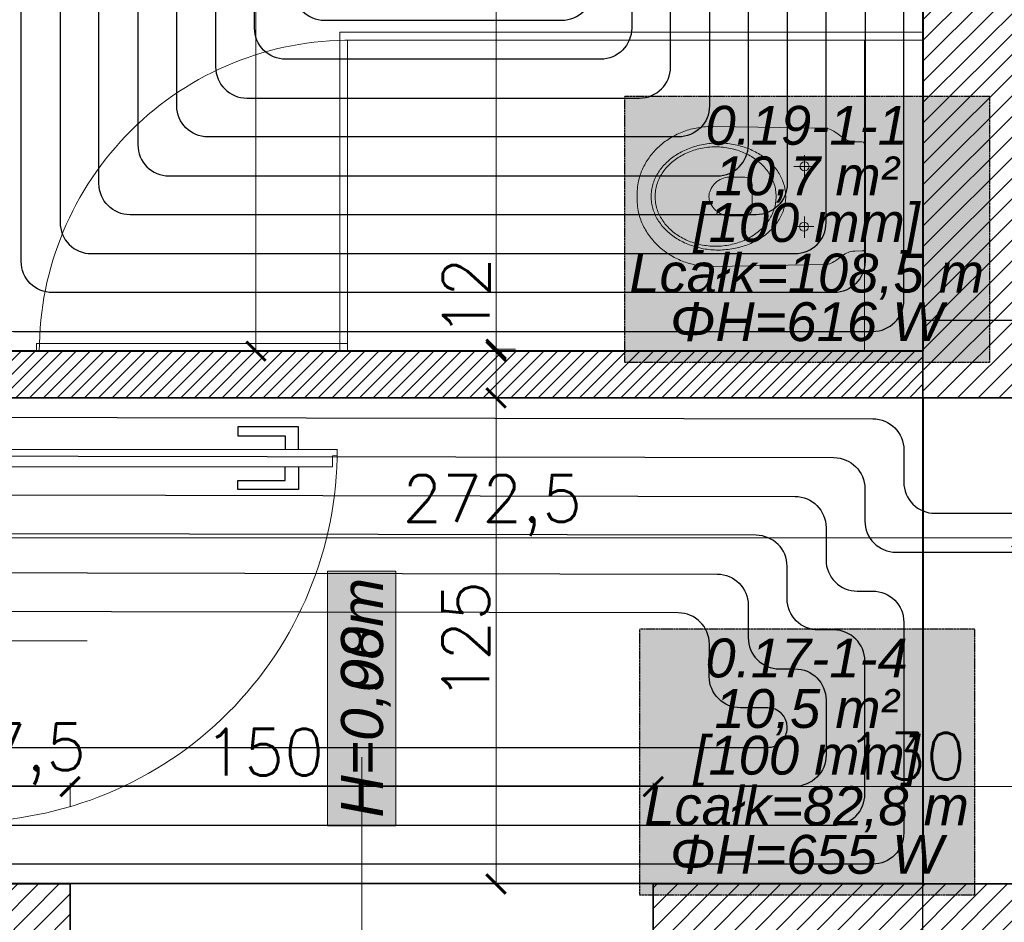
# Model space of a CAD drawing. Header units: millimetres. Extents: x -740 to 33545, y -26688 to 22494.
# Tile 137 of 256: x 10022 to 10275, y 9773 to 10005. Entities that reach past the tile are written whole.
import ezdxf
from ezdxf.enums import TextEntityAlignment as Align
from ezdxf.lldxf.tags import DXFTag

# ---------------------------------------------------------------- set-up
doc = ezdxf.new("R2010")
doc.units = ezdxf.units.MM
doc.header["$MEASUREMENT"] = 0
doc.linetypes.add('HIDDENX2', pattern=[0.1905, 0.127, -0.0635])
doc.layers.get('Defpoints').update_dxf_attribs({"color": 252})
for name, color, linetype, lineweight in [('A_istniejące ściany', 252, 'Continuous', 35), ('A_opisy', 252, 'Continuous', 15), ('A_wyposażenie', 252, 'Continuous', 9), ('A_ściany projektowane', 252, 'Continuous', 35), ('l.przerywana', 252, 'ICAD_ISO03W100', 5), ('l.widokowa', 252, 'Continuous', 15), ('l.wypełnien', 252, 'Continuous', 5), ('Nowe_820-G Rysunki Obrazki_Nr_pióra__1', 252, 'Continuous', 13), ('wymiarowanie', 252, 'Continuous', 9)]:
    doc.layers.add(name, color=color, linetype=linetype, lineweight=lineweight)
for name, color, linetype, lineweight, true_color in [('IS_Heating_cooling floor', 7, 'HIDDENX2', 25, 0x008000), ('IS_Przyłącze (powrotne)', 5, 'Continuous', 25, 0x0000ff), ('IS_Przyłącze (zasilające)', 1, 'Continuous', 25, 0xff0000), ('IS_Strefa podłóg', 7, 'Continuous', 25, 0x008000), ('IS_Wężownica OChP', 7, 'Continuous', 25, 0x800080)]:
    doc.layers.add(name, color=color, linetype=linetype, lineweight=lineweight, true_color=true_color)
doc.layers.add('stolarka', color=252, linetype='Continuous')
doc.styles.add('Arial__I__', font='ariali.ttf')
doc.styles.add('ARIALL', font='GOTHIC.TTF', dxfattribs={"height": 40})
doc.styles.add('styl2', font='simplex.shx')
tags = doc.linetypes.add('ICAD_ISO03W100', pattern=[30, 12, -18]).pattern_tags.tags
tags[6:7] = [DXFTag(74, 4), DXFTag(75, 0), DXFTag(340, '0'), DXFTag(46, 1.0), DXFTag(50, 0.0), DXFTag(44, 0.0), DXFTag(45, 0.0)]
tags[4:5] = [DXFTag(74, 4), DXFTag(75, 0), DXFTag(340, '0'), DXFTag(46, 1.0), DXFTag(50, 0.0), DXFTag(44, 0.0), DXFTag(45, 0.0)]
doc.dimstyles.new('Skala 1-50', dxfattribs={"dimtxt": 12, "dimasz": 5, "dimexe": 1, "dimexo": 1, "dimgap": 1.5, "dimtad": 1, "dimdec": 1, "dimrnd": 0.5, "dimtxsty": 'styl2', "dimblk": 'ARCHTICK', "dimcen": 5, "dimadec": 0, "dimazin": 0, "dimtfac": 1, "dimtdec": 1, "dimtmove": 1, "dimatfit": 3, "dimldrblk": 'ARCHTICK', "dimfxl": 0, "dimlwd": -1, "dimlwe": -1, "dimarcsym": 0})

# ---------------------------------------------------------------- blocks, each defined once
blk = doc.blocks.new('_ArchTick')
at = {"color": 0, "linetype": 'ByBlock', "const_width": 0.15}
blk.add_lwpolyline([(-0.5, -0.5), (0.5, 0.5)], dxfattribs=at)
blk = doc.blocks.new('*D2219')
at = {"layer": 'Defpoints', "color": 0}
for p in [(10152.1, 10252.34), (10144.39, 9920.26), (10165.23, 9920.26)]:
    blk.add_point(p, dxfattribs=at)
at = {"layer": 'wymiarowanie', "color": 0}
for p, q in [((10149.39, 10252.34), (10143.39, 10252.34)), ((10144.39, 10252.34), (10144.39, 10042.8)), ((10144.39, 9920.26), (10144.39, 10013.25)), ((10149.39, 9920.26), (10143.39, 9920.26))]:
    blk.add_line(p, q, dxfattribs=at)
at = {"layer": 'wymiarowanie', "color": 0, "xscale": 5, "yscale": 5, "zscale": 5}
for p, rotation in [((10144.39, 10252.34), 90), ((10144.39, 9920.26), 270)]:
    blk.add_blockref('_ArchTick', p, dxfattribs=dict(at, rotation=rotation))
at = {"layer": 'wymiarowanie', "color": 0, "insert": (10136.59, 10028.03), "char_height": 12, "attachment_point": 5, "rotation": 90, "style": 'styl2'}
blk.add_mtext('332', dxfattribs=at)
blk = doc.blocks.new('*D2220')
at = {"layer": 'Defpoints', "color": 0}
for p in [(10165.23, 9919.76), (10144.39, 9907.76), (10155.37, 9907.76)]:
    blk.add_point(p, dxfattribs=at)
at = {"layer": 'wymiarowanie', "color": 0}
for p, q in [((10149.39, 9919.76), (10143.39, 9919.76)), ((10144.39, 9919.76), (10144.39, 9907.76)), ((10149.39, 9907.76), (10143.39, 9907.76))]:
    blk.add_line(p, q, dxfattribs=at)
at = {"layer": 'wymiarowanie', "color": 0, "xscale": 5, "yscale": 5, "zscale": 5}
for p, rotation in [((10144.39, 9919.76), 90), ((10144.39, 9907.76), 270)]:
    blk.add_blockref('_ArchTick', p, dxfattribs=dict(at, rotation=rotation))
at = {"layer": 'wymiarowanie', "color": 0, "insert": (10136.74, 9933.67), "char_height": 12, "attachment_point": 5, "rotation": 90, "style": 'styl2'}
blk.add_mtext('12', dxfattribs=at)
blk = doc.blocks.new('*D2221')
at = {"layer": 'Defpoints', "color": 0}
for p in [(10155.37, 9907.76), (10144.39, 9782.76), (10155.37, 9782.76)]:
    blk.add_point(p, dxfattribs=at)
at = {"layer": 'wymiarowanie', "color": 0}
for p, q in [((10149.39, 9907.76), (10143.39, 9907.76)), ((10144.39, 9907.76), (10144.39, 9782.76)), ((10149.39, 9782.76), (10143.39, 9782.76))]:
    blk.add_line(p, q, dxfattribs=at)
at = {"layer": 'wymiarowanie', "color": 0, "xscale": 5, "yscale": 5, "zscale": 5}
for p, rotation in [((10144.39, 9907.76), 90), ((10144.39, 9782.76), 270)]:
    blk.add_blockref('_ArchTick', p, dxfattribs=dict(at, rotation=rotation))
at = {"layer": 'wymiarowanie', "color": 0, "insert": (10136.59, 9845.26), "char_height": 12, "attachment_point": 5, "rotation": 90, "style": 'styl2'}
blk.add_mtext('125', dxfattribs=at)
blk = doc.blocks.new('*D2478')
at = {"layer": 'Defpoints', "color": 0}
for p in [(10007.19, 9907.76), (10279.59, 9907.76), (10279.59, 9871.75)]:
    blk.add_point(p, dxfattribs=at)
at = {"layer": 'wymiarowanie', "color": 0}
for p, q in [((10007.19, 9876.75), (10007.19, 9870.75)), ((10279.59, 9876.75), (10279.59, 9870.75)), ((10007.19, 9871.75), (10279.59, 9871.75))]:
    blk.add_line(p, q, dxfattribs=at)
at = {"layer": 'wymiarowanie', "color": 0, "xscale": 5, "yscale": 5, "zscale": 5, "rotation": 180}
blk.add_blockref('_ArchTick', (10007.19, 9871.75), dxfattribs=at)
at = {"layer": 'wymiarowanie', "color": 0, "xscale": 5, "yscale": 5, "zscale": 5}
blk.add_blockref('_ArchTick', (10279.59, 9871.75), dxfattribs=at)
at = {"layer": 'wymiarowanie', "color": 0, "insert": (10143.39, 9880.09), "char_height": 12, "attachment_point": 5, "style": 'styl2'}
blk.add_mtext('272,5', dxfattribs=at)
blk = doc.blocks.new('*D2654')
at = {"layer": 'Defpoints', "color": 0}
for p in [(10034.83, 9807.81), (10007.19, 9782.76), (10034.83, 9782.76)]:
    blk.add_point(p, dxfattribs=at)
at = {"layer": 'wymiarowanie', "color": 0}
for p, q in [((10007.19, 9802.81), (10007.19, 9808.81)), ((10007.19, 9807.81), (10034.83, 9807.81)), ((10034.83, 9802.81), (10034.83, 9808.81))]:
    blk.add_line(p, q, dxfattribs=at)
at = {"layer": 'wymiarowanie', "color": 0, "xscale": 5, "yscale": 5, "zscale": 5, "rotation": 180}
blk.add_blockref('_ArchTick', (10007.19, 9807.81), dxfattribs=at)
at = {"layer": 'wymiarowanie', "color": 0, "xscale": 5, "yscale": 5, "zscale": 5}
blk.add_blockref('_ArchTick', (10034.83, 9807.81), dxfattribs=at)
at = {"layer": 'wymiarowanie', "color": 0, "insert": (10021.01, 9816.16), "char_height": 12, "attachment_point": 5, "style": 'styl2'}
blk.add_mtext('27,5', dxfattribs=at)
blk = doc.blocks.new('*D2655')
at = {"layer": 'Defpoints', "color": 0}
for p in [(10184.83, 9807.81), (10034.83, 9782.76), (10184.83, 9782.76)]:
    blk.add_point(p, dxfattribs=at)
at = {"layer": 'wymiarowanie', "color": 0}
for p, q in [((10034.83, 9802.81), (10034.83, 9808.81)), ((10034.83, 9807.81), (10184.83, 9807.81)), ((10184.83, 9802.81), (10184.83, 9808.81))]:
    blk.add_line(p, q, dxfattribs=at)
at = {"layer": 'wymiarowanie', "color": 0, "xscale": 5, "yscale": 5, "zscale": 5, "rotation": 180}
blk.add_blockref('_ArchTick', (10034.83, 9807.81), dxfattribs=at)
at = {"layer": 'wymiarowanie', "color": 0, "xscale": 5, "yscale": 5, "zscale": 5}
blk.add_blockref('_ArchTick', (10184.83, 9807.81), dxfattribs=at)
at = {"layer": 'wymiarowanie', "color": 0, "insert": (10084.72, 9816.69), "char_height": 12, "attachment_point": 5, "style": 'styl2'}
blk.add_mtext('150', dxfattribs=at)
blk = doc.blocks.new('*D2656')
at = {"layer": 'Defpoints', "color": 0}
for p in [(10314.77, 9807.81), (10184.83, 9782.76), (10314.77, 9782.76)]:
    blk.add_point(p, dxfattribs=at)
at = {"layer": 'wymiarowanie', "color": 0}
for p, q in [((10184.83, 9802.81), (10184.83, 9808.81)), ((10184.83, 9807.81), (10314.77, 9807.81)), ((10314.77, 9802.81), (10314.77, 9808.81))]:
    blk.add_line(p, q, dxfattribs=at)
at = {"layer": 'wymiarowanie', "color": 0, "xscale": 5, "yscale": 5, "zscale": 5, "rotation": 180}
blk.add_blockref('_ArchTick', (10184.83, 9807.81), dxfattribs=at)
at = {"layer": 'wymiarowanie', "color": 0, "xscale": 5, "yscale": 5, "zscale": 5}
blk.add_blockref('_ArchTick', (10314.77, 9807.81), dxfattribs=at)
at = {"layer": 'wymiarowanie', "color": 0, "insert": (10249.8, 9815.61), "char_height": 12, "attachment_point": 5, "style": 'styl2'}
blk.add_mtext('130', dxfattribs=at)
blk = doc.blocks.new('*D2769')
at = {"layer": 'Defpoints', "color": 0}
for p in [(10007.19, 10140.34), (10015.44, 9919.76), (10082.64, 9919.76)]:
    blk.add_point(p, dxfattribs=at)
at = {"layer": 'wymiarowanie', "color": 0}
for p, q in [((10077.64, 10140.34), (10083.64, 10140.34)), ((10082.64, 10140.34), (10082.64, 9919.76)), ((10077.64, 9919.76), (10083.64, 9919.76))]:
    blk.add_line(p, q, dxfattribs=at)
at = {"layer": 'wymiarowanie', "color": 0, "xscale": 5, "yscale": 5, "zscale": 5}
for p, rotation in [((10082.64, 10140.34), 90), ((10082.64, 9919.76), 270)]:
    blk.add_blockref('_ArchTick', p, dxfattribs=dict(at, rotation=rotation))
at = {"layer": 'wymiarowanie', "color": 0, "insert": (10074.29, 10030.05), "char_height": 12, "attachment_point": 5, "rotation": 90, "style": 'styl2'}
blk.add_mtext('220,5', dxfattribs=at)

msp = doc.modelspace()

# ---------------------------------------------------------------- hatches: boundary and pattern name
at = {"layer": 'A_opisy', "ltscale": 0.3}
msp.add_hatch(color=256, dxfattribs=at).paths.add_polyline_path([(10101.06, 9797.7), (10101.06, 9863.16), (10118.59, 9863.16), (10118.59, 9797.7)])
msp.add_hatch(color=256, dxfattribs=at).paths.add_polyline_path([(10101.06, 9797.7), (10101.06, 9863.16), (10118.59, 9863.16), (10118.59, 9797.7)])
msp.add_hatch(color=256, dxfattribs=at).paths.add_polyline_path([(10101.06, 9797.7), (10101.06, 9863.16), (10118.59, 9863.16), (10118.59, 9797.7)])
msp.add_hatch(color=256, dxfattribs=at).paths.add_polyline_path([(10101.06, 9797.7), (10101.06, 9863.16), (10118.59, 9863.16), (10118.59, 9797.7)])
at = {"layer": 'IS_Heating_cooling floor', "lineweight": 50, "true_color": 0xffffff, "transparency": 33554687}
for points in [[(10177.45, 9916.96), (10271.37, 9916.96), (10271.37, 9985.26), (10177.45, 9985.26)], [(10181.26, 9779.99), (10267.53, 9779.99), (10267.53, 9848.29), (10181.26, 9848.29)]]:
    msp.add_hatch(color=7, dxfattribs=at).paths.add_polyline_path(points)
at = {"layer": 'l.wypełnien'}
h = msp.add_hatch(dxfattribs=at)
h.set_pattern_fill('ANSI31', color=256, scale=30, style=0)
h.paths.add_polyline_path([(10179.68, 10402.52), (10279.59, 10402.52), (10279.59, 10396.52), (10273.59, 10396.52), (10273.59, 10123.69), (10279.59, 10126.48), (10279.59, 10017.29), (10316.23, 10017.29), (10316.23, 9992.74), (10279.59, 9992.74), (10279.59, 9927.76), (10254.19, 9927.76), (10254.19, 10359.34), (10179.68, 10359.34)])
h.paths.add_polyline_path([(10260.11, 10246.37), (10272.71, 10246.37), (10272.71, 10279.87), (10260.11, 10279.87)], flags=24)
h.paths.add_polyline_path([(10504.8, 10309.84), (10504.8, 10297.84), (10504.8, 10254.75), (10504.8, 10017.29), (10504.8, 9992.74), (10504.8, 9927.76), (10529.35, 9927.76), (10529.35, 10281.34), (10542.35, 10281.34), (10542.35, 10359.34), (10636.35, 10359.34), (10635.51, 10402.52), (10504.8, 10402.52), (10504.8, 10396.52)])
h.paths.add_polyline_path([(10504.8, 10396.52), (10510.8, 10396.52), (10510.8, 10309.84), (10504.8, 10309.84)], flags=16)
h.paths.add_polyline_path([(10504.8, 10392.52), (10504.8, 10309.84), (10510.8, 10309.84), (10510.8, 10396.52), (10504.8, 10396.52)], flags=0)
h.paths.add_polyline_path([(10515.95, 10326.34), (10515.95, 10347.34), (10530.35, 10347.34), (10530.35, 10326.34)], flags=16)
h.paths.add_polyline_path([(10515.95, 10347.34), (10515.95, 10326.34), (10530.35, 10326.34), (10530.35, 10347.34)], flags=0)
h.paths.add_polyline_path([(10515.95, 10297.84), (10515.95, 10293.34), (10530.35, 10293.34), (10530.35, 10314.34), (10515.95, 10314.34), (10515.95, 10309.84)], flags=16)
h.paths.add_polyline_path([(10515.95, 10297.84), (10515.95, 10309.84), (10515.95, 10314.34), (10530.35, 10314.34), (10530.35, 10293.34), (10515.95, 10293.34)], flags=0)
h.paths.add_polyline_path([(10504.8, 10254.75), (10504.8, 10297.84), (10510.8, 10297.84), (10510.8, 10254.75)], flags=16)
h.paths.add_polyline_path([(10510.8, 10254.75), (10510.8, 10297.84), (10504.8, 10297.84), (10504.8, 10259.75), (10504.8, 10254.75)], flags=0)
h.paths.add_polyline_path([(10504.8, 10297.84), (10510.8, 10297.84), (10510.8, 10309.84), (10504.8, 10309.84)], flags=16)
h.paths.add_polyline_path([(10504.8, 10309.84), (10510.8, 10309.84), (10510.8, 10297.84), (10504.8, 10297.84)], flags=0)
h.paths.add_polyline_path([(10510.8, 10309.84), (10515.95, 10309.84), (10515.95, 10297.84), (10510.8, 10297.84)], flags=16)
h.paths.add_polyline_path([(10510.84, 10326.02), (10523.45, 10326.02), (10523.45, 10359.52), (10510.84, 10359.52)], flags=8)
h.paths.add_polyline_path([(10510.84, 10326.02), (10523.45, 10326.02), (10523.45, 10359.52), (10510.84, 10359.52)], flags=8)
h.paths.add_polyline_path([(9506.72, 10359.34), (9506.72, 10402.52), (9858.19, 10402.52), (9858.19, 10359.34)])
h.paths.add_polyline_path([(10000.19, 10359.34), (10089.09, 10359.34), (10089.09, 10402.52), (10000.19, 10402.52)])
h.paths.add_polyline_path([(10273.59, 10123.69), (10273.59, 10396.52), (10279.59, 10396.52), (10279.59, 10359.34), (10279.59, 10126.48)])
h.paths.add_polyline_path([(10372.72, 9992.74), (10372.72, 10017.29), (10316.23, 10017.29), (10316.23, 9992.74)])
h.paths.add_polyline_path([(9858.19, 10359.34), (9858.19, 10402.52), (9878.19, 10402.52), (9878.19, 10359.34)])
h.paths.add_polyline_path([(10000.19, 10359.34), (10000.19, 10402.52), (9980.19, 10402.52), (9980.19, 10359.34)])
h.paths.add_polyline_path([(10279.59, 9907.76), (10279.59, 9927.76), (10254.19, 9927.76), (10254.19, 9907.76)])
h.paths.add_polyline_path([(10529.35, 9907.76), (10529.35, 9927.76), (10504.8, 9927.76), (10504.8, 9907.76)])
h.paths.add_polyline_path([(10494.8, 10017.29), (10494.8, 9992.74), (10504.8, 9992.74), (10504.8, 10017.29)])
h = msp.add_hatch(dxfattribs=at)
h.set_pattern_fill('ANSI31', color=256, scale=20, style=0)
h.paths.add_polyline_path([(9995.19, 10040.34), (9995.19, 9907.76), (10254.19, 9907.76), (10254.19, 9919.76), (10134.19, 9919.76), (10054.19, 9919.76), (10007.19, 9919.76), (10007.19, 10040.34), (10007.19, 10140.34), (9995.19, 10140.34)])
h.paths.add_polyline_path([(9995.19, 10242.34), (10007.19, 10242.34), (10007.19, 10252.34), (10057.19, 10252.34), (10057.19, 10264.34), (10007.19, 10264.34), (10007.19, 10359.34), (9995.19, 10359.34)])
h = msp.add_hatch(dxfattribs=at)
h.set_pattern_fill('ANSI31', color=256, scale=30, style=0)
h.paths.add_polyline_path([(8887.19, 10131.59), (8887.19, 9739.58), (8988.77, 9739.58), (8988.77, 9782.76), (8932.19, 9782.76), (8932.19, 10131.59), (8913.43, 10131.59), (8902.43, 10131.59)])
h.paths.add_polyline_path([(10184.83, 9782.76), (10254.19, 9782.76), (10254.19, 9762.76), (10279.59, 9762.76), (10279.59, 9782.76), (10294.77, 9782.76), (10294.77, 9739.58), (10184.83, 9739.58)])
h.paths.add_polyline_path([(9635.2, 9739.58), (9635.2, 9782.76), (9538.82, 9782.76), (9538.82, 9739.58)])
h.paths.add_polyline_path([(9189.01, 9739.58), (9189.01, 9782.76), (9138.77, 9782.76), (9138.77, 9739.58)])
h.paths.add_polyline_path([(9835.02, 9739.58), (9835.02, 9782.76), (9785.2, 9782.76), (9785.2, 9739.58)])
h.paths.add_polyline_path([(10034.83, 9739.58), (10034.83, 9782.76), (9985.02, 9782.76), (9985.02, 9739.58)])
h.paths.add_polyline_path([(9388.82, 9739.58), (9388.82, 9782.76), (9339.01, 9782.76), (9339.01, 9739.58)])
h.paths.add_polyline_path([(10301.6, 9739.58), (10314.77, 9739.58), (10314.77, 9782.76), (10294.77, 9782.76), (10294.77, 9739.58)])
h.paths.add_polyline_path([(10254.19, 9762.76), (10279.59, 9762.76), (10279.59, 9782.76), (10254.19, 9782.76)])

# ---------------------------------------------------------------- linework, layer by layer
at = {"layer": 'A_istniejące ściany'}
for points in [[(10254.19, 10359.34), (10254.19, 9907.76)], [(10034.83, 9782.76), (9985.02, 9782.76)], [(10034.83, 9739.58), (10034.83, 9782.76)], [(10279.59, 9782.76), (10184.83, 9782.76)], [(10184.83, 9782.76), (10184.83, 9739.58)]]:
    msp.add_lwpolyline(points, dxfattribs=at)
at = {"layer": 'A_opisy'}
for p, q in [((10039.19, 9845.26), (9984.19, 9845.26)), ((10109.83, 9681.91), (10109.83, 9815.38))]:
    msp.add_line(p, q, dxfattribs=at)
at = {"layer": 'A_opisy', "ltscale": 0.3}
msp.add_lwpolyline([(10101.06, 9797.7), (10101.06, 9863.16), (10118.59, 9863.16), (10118.59, 9797.7)], close=True, dxfattribs=at)
msp.add_lwpolyline([(10101.06, 9797.7), (10101.06, 9863.16), (10118.59, 9863.16), (10118.59, 9797.7)], close=True, dxfattribs=at)
msp.add_lwpolyline([(10101.06, 9797.7), (10101.06, 9863.16), (10118.59, 9863.16), (10118.59, 9797.7)], close=True, dxfattribs=at)
msp.add_lwpolyline([(10101.06, 9797.7), (10101.06, 9863.16), (10118.59, 9863.16), (10118.59, 9797.7)], close=True, dxfattribs=at)
at = {"layer": 'A_wyposażenie', "linetype": 'Continuous', "lineweight": 15}
msp.add_lwpolyline([(10239.19, 9999.76), (10239.19, 9919.76)], dxfattribs=at)
at = {"layer": 'A_wyposażenie'}
for points in [[(10180.67, 9959.51), (10180.67, 9959.98), (10180.69, 9960.47), (10180.71, 9960.98), (10180.75, 9961.5), (10180.8, 9962.02), (10180.87, 9962.55), (10180.95, 9963.07), (10181.05, 9963.59), (10181.17, 9964.09), (10181.3, 9964.59), (10181.45, 9965.07), (10181.59, 9965.45), (10181.73, 9965.84), (10181.89, 9966.22), (10182.06, 9966.6), (10182.24, 9966.98), (10182.42, 9967.35), (10182.62, 9967.71), (10182.82, 9968.08), (10183.03, 9968.44), (10183.26, 9968.79), (10183.49, 9969.14), (10183.73, 9969.49), (10183.97, 9969.83), (10184.23, 9970.16), (10184.5, 9970.49), (10184.77, 9970.82), (10185.05, 9971.14), (10185.34, 9971.45), (10185.64, 9971.76), (10185.94, 9972.06), (10186.26, 9972.35), (10186.58, 9972.64), (10186.91, 9972.92), (10187.24, 9973.2), (10187.58, 9973.47), (10187.93, 9973.73), (10188.29, 9973.98), (10188.66, 9974.23), (10189.03, 9974.47), (10189.41, 9974.7), (10189.79, 9974.93), (10190.18, 9975.14), (10190.58, 9975.35), (10190.99, 9975.55), (10191.4, 9975.74), (10191.81, 9975.92), (10192.24, 9976.1), (10192.67, 9976.26), (10193.1, 9976.42), (10193.54, 9976.56), (10193.99, 9976.7), (10194.44, 9976.82), (10194.9, 9976.94), (10195.36, 9977.05), (10195.83, 9977.15), (10196.31, 9977.23), (10196.78, 9977.31), (10197.27, 9977.37), (10197.76, 9977.43), (10198.25, 9977.47), (10198.75, 9977.5), (10199.25, 9977.52), (10199.76, 9977.53), (10200.27, 9977.53), (10200.27, 9977.53), (10228.9, 9977.1), (10229.34, 9977.07), (10229.76, 9976.99), (10230.16, 9976.87), (10230.55, 9976.72), (10230.93, 9976.53), (10231.29, 9976.32), (10231.65, 9976.09), (10232, 9975.85), (10232.35, 9975.6), (10232.69, 9975.34), (10233.04, 9975.08), (10233.39, 9974.82), (10233.75, 9974.58), (10234.11, 9974.35), (10234.49, 9974.15), (10234.88, 9973.97), (10235.28, 9973.82), (10235.71, 9973.71), (10236.15, 9973.63), (10236.62, 9973.61), (10238.5, 9973.6), (10238.87, 9973.54), (10239.1, 9973.3), (10239.17, 9972.79), (10239.19, 9959.57), (10239.2, 9946.34), (10239.13, 9945.84), (10238.9, 9945.6), (10238.52, 9945.53), (10236.65, 9945.52), (10236.18, 9945.5), (10235.74, 9945.43), (10235.31, 9945.31), (10234.91, 9945.16), (10234.52, 9944.98), (10234.14, 9944.77), (10233.78, 9944.54), (10233.42, 9944.3), (10233.07, 9944.05), (10232.72, 9943.79), (10232.38, 9943.53), (10232.03, 9943.27), (10231.68, 9943.03), (10231.33, 9942.8), (10230.96, 9942.59), (10230.59, 9942.4), (10230.2, 9942.25), (10229.8, 9942.13), (10229.38, 9942.05), (10228.93, 9942.02), (10200.31, 9941.52), (10199.8, 9941.52), (10199.29, 9941.53), (10198.79, 9941.55), (10198.29, 9941.58), (10197.79, 9941.62), (10197.31, 9941.68), (10196.82, 9941.74), (10196.34, 9941.81), (10195.87, 9941.9), (10195.4, 9942), (10194.94, 9942.1), (10194.48, 9942.22), (10194.03, 9942.34), (10193.58, 9942.48), (10193.14, 9942.62), (10192.7, 9942.78), (10192.27, 9942.94), (10191.85, 9943.11), (10191.43, 9943.3), (10191.02, 9943.49), (10190.62, 9943.68), (10190.22, 9943.89), (10189.83, 9944.11), (10189.44, 9944.33), (10189.06, 9944.56), (10188.69, 9944.8), (10188.32, 9945.05), (10187.97, 9945.3), (10187.61, 9945.56), (10187.27, 9945.83), (10186.93, 9946.1), (10186.61, 9946.38), (10186.28, 9946.67), (10185.97, 9946.97), (10185.66, 9947.27), (10185.37, 9947.57), (10185.08, 9947.89), (10184.79, 9948.21), (10184.52, 9948.53), (10184.25, 9948.86), (10184, 9949.19), (10183.75, 9949.53), (10183.51, 9949.88), (10183.28, 9950.23), (10183.05, 9950.58), (10182.84, 9950.94), (10182.63, 9951.3), (10182.44, 9951.67), (10182.25, 9952.04), (10182.07, 9952.41), (10181.91, 9952.79), (10181.75, 9953.17), (10181.6, 9953.56), (10181.46, 9953.95), (10181.46, 9953.95), (10181.31, 9954.43), (10181.18, 9954.92), (10181.06, 9955.43), (10180.96, 9955.94), (10180.88, 9956.47), (10180.81, 9956.99), (10180.76, 9957.51), (10180.72, 9958.03), (10180.69, 9958.54), (10180.67, 9959.03), (10180.67, 9959.51)], [(10218.88, 9959.55), (10218.87, 9959.94), (10218.85, 9960.34), (10218.82, 9960.73), (10218.77, 9961.12), (10218.7, 9961.5), (10218.63, 9961.89), (10218.54, 9962.27), (10218.44, 9962.64), (10218.32, 9963.01), (10218.19, 9963.38), (10218.05, 9963.74), (10217.9, 9964.1), (10217.74, 9964.45), (10217.56, 9964.8), (10217.37, 9965.15), (10217.17, 9965.49), (10216.96, 9965.82), (10216.74, 9966.15), (10216.51, 9966.48), (10216.26, 9966.8), (10216.01, 9967.11), (10215.75, 9967.42), (10215.47, 9967.72), (10215.19, 9968.01), (10214.89, 9968.3), (10214.59, 9968.58), (10214.28, 9968.86), (10213.96, 9969.13), (10213.63, 9969.39), (10213.29, 9969.64), (10212.94, 9969.89), (10212.59, 9970.13), (10212.22, 9970.36), (10211.85, 9970.59), (10211.47, 9970.81), (10211.08, 9971.02), (10210.69, 9971.22), (10210.29, 9971.41), (10209.88, 9971.59), (10209.46, 9971.77), (10209.04, 9971.94), (10208.61, 9972.09), (10208.18, 9972.24), (10207.74, 9972.38), (10207.29, 9972.51), (10206.84, 9972.63), (10206.38, 9972.74), (10205.92, 9972.84), (10205.46, 9972.93), (10204.98, 9973.02), (10204.51, 9973.09), (10204.03, 9973.15), (10203.54, 9973.19), (10203.05, 9973.23), (10202.56, 9973.26), (10202.06, 9973.28), (10201.56, 9973.28), (10201.56, 9973.28), (10201.06, 9973.28), (10200.57, 9973.26), (10200.07, 9973.23), (10199.58, 9973.19), (10199.1, 9973.14), (10198.62, 9973.08), (10198.14, 9973.01), (10197.67, 9972.93), (10197.2, 9972.83), (10196.74, 9972.73), (10196.28, 9972.62), (10195.83, 9972.5), (10195.39, 9972.37), (10194.95, 9972.23), (10194.51, 9972.08), (10194.09, 9971.92), (10193.67, 9971.75), (10193.25, 9971.58), (10192.84, 9971.39), (10192.44, 9971.2), (10192.05, 9971), (10191.66, 9970.79), (10191.28, 9970.57), (10190.91, 9970.34), (10190.55, 9970.11), (10190.19, 9969.87), (10189.84, 9969.62), (10189.51, 9969.36), (10189.18, 9969.1), (10188.86, 9968.83), (10188.54, 9968.56), (10188.24, 9968.27), (10187.95, 9967.98), (10187.67, 9967.69), (10187.39, 9967.39), (10187.13, 9967.08), (10186.88, 9966.76), (10186.63, 9966.45), (10186.4, 9966.12), (10186.18, 9965.79), (10185.97, 9965.46), (10185.77, 9965.11), (10185.58, 9964.77), (10185.41, 9964.42), (10185.25, 9964.07), (10185.09, 9963.71), (10184.95, 9963.34), (10184.83, 9962.98), (10184.71, 9962.6), (10184.61, 9962.23), (10184.52, 9961.85), (10184.45, 9961.47), (10184.38, 9961.08), (10184.34, 9960.69), (10184.3, 9960.3), (10184.28, 9959.91), (10184.27, 9959.51), (10184.27, 9959.51), (10184.28, 9959.11), (10184.3, 9958.72), (10184.34, 9958.33), (10184.39, 9957.94), (10184.45, 9957.55), (10184.53, 9957.17), (10184.62, 9956.79), (10184.72, 9956.42), (10184.83, 9956.05), (10184.96, 9955.68), (10185.1, 9955.32), (10185.25, 9954.96), (10185.42, 9954.6), (10185.6, 9954.25), (10185.78, 9953.91), (10185.98, 9953.57), (10186.19, 9953.23), (10186.42, 9952.9), (10186.65, 9952.58), (10186.89, 9952.26), (10187.15, 9951.95), (10187.41, 9951.64), (10187.68, 9951.34), (10187.97, 9951.05), (10188.26, 9950.76), (10188.56, 9950.47), (10188.88, 9950.2), (10189.2, 9949.93), (10189.53, 9949.67), (10189.87, 9949.41), (10190.21, 9949.17), (10190.57, 9948.93), (10190.93, 9948.69), (10191.31, 9948.47), (10191.68, 9948.25), (10192.07, 9948.04), (10192.47, 9947.84), (10192.87, 9947.65), (10193.28, 9947.46), (10193.69, 9947.29), (10194.11, 9947.12), (10194.54, 9946.96), (10194.98, 9946.82), (10195.42, 9946.68), (10195.86, 9946.55), (10196.31, 9946.43), (10196.77, 9946.31), (10197.23, 9946.21), (10197.7, 9946.12), (10198.17, 9946.04), (10198.65, 9945.97), (10199.13, 9945.91), (10199.61, 9945.86), (10200.1, 9945.82), (10200.6, 9945.8), (10201.09, 9945.78), (10201.59, 9945.77), (10201.59, 9945.77), (10202.09, 9945.78), (10202.59, 9945.8), (10203.08, 9945.83), (10203.57, 9945.87), (10204.06, 9945.92), (10204.54, 9945.98), (10205.01, 9946.05), (10205.48, 9946.13), (10205.95, 9946.22), (10206.41, 9946.32), (10206.87, 9946.44), (10207.32, 9946.56), (10207.77, 9946.69), (10208.21, 9946.83), (10208.64, 9946.98), (10209.07, 9947.14), (10209.49, 9947.31), (10209.9, 9947.48), (10210.31, 9947.67), (10210.71, 9947.86), (10211.11, 9948.06), (10211.49, 9948.27), (10211.87, 9948.49), (10212.24, 9948.72), (10212.61, 9948.95), (10212.96, 9949.19), (10213.31, 9949.44), (10213.65, 9949.69), (10213.98, 9949.96), (10214.3, 9950.23), (10214.61, 9950.5), (10214.91, 9950.78), (10215.21, 9951.07), (10215.49, 9951.37), (10215.76, 9951.67), (10216.03, 9951.98), (10216.28, 9952.29), (10216.52, 9952.61), (10216.75, 9952.94), (10216.97, 9953.27), (10217.18, 9953.6), (10217.38, 9953.94), (10217.57, 9954.29), (10217.75, 9954.64), (10217.91, 9954.99), (10218.06, 9955.35), (10218.2, 9955.71), (10218.33, 9956.08), (10218.44, 9956.45), (10218.54, 9956.83), (10218.63, 9957.21), (10218.71, 9957.59), (10218.77, 9957.97), (10218.82, 9958.36), (10218.85, 9958.75), (10218.88, 9959.15), (10218.88, 9959.55)], [(10216.42, 9959.54), (10216.41, 9959.95), (10216.39, 9960.35), (10216.35, 9960.75), (10216.3, 9961.14), (10216.23, 9961.53), (10216.15, 9961.92), (10216.05, 9962.3), (10215.94, 9962.68), (10215.82, 9963.06), (10215.68, 9963.43), (10215.53, 9963.79), (10215.37, 9964.15), (10215.19, 9964.51), (10215, 9964.86), (10214.8, 9965.2), (10214.59, 9965.54), (10214.36, 9965.87), (10214.13, 9966.2), (10213.88, 9966.52), (10213.62, 9966.83), (10213.35, 9967.14), (10213.07, 9967.44), (10212.78, 9967.73), (10212.48, 9968.01), (10212.16, 9968.29), (10211.84, 9968.56), (10211.51, 9968.83), (10211.17, 9969.08), (10210.83, 9969.33), (10210.47, 9969.56), (10210.1, 9969.79), (10209.73, 9970.02), (10209.34, 9970.23), (10208.95, 9970.43), (10208.56, 9970.62), (10208.15, 9970.81), (10207.74, 9970.98), (10207.32, 9971.15), (10206.89, 9971.3), (10206.46, 9971.44), (10206.02, 9971.58), (10205.58, 9971.7), (10205.12, 9971.81), (10204.67, 9971.91), (10204.21, 9972), (10203.74, 9972.08), (10203.27, 9972.15), (10202.79, 9972.2), (10202.31, 9972.24), (10201.82, 9972.27), (10201.34, 9972.29), (10200.84, 9972.3), (10200.84, 9972.3), (10200.35, 9972.29), (10199.86, 9972.27), (10199.38, 9972.24), (10198.89, 9972.2), (10198.42, 9972.14), (10197.95, 9972.07), (10197.48, 9971.99), (10197.02, 9971.9), (10196.56, 9971.8), (10196.11, 9971.69), (10195.67, 9971.57), (10195.23, 9971.43), (10194.79, 9971.29), (10194.37, 9971.13), (10193.95, 9970.97), (10193.54, 9970.79), (10193.13, 9970.61), (10192.73, 9970.41), (10192.34, 9970.21), (10191.96, 9970), (10191.59, 9969.77), (10191.22, 9969.54), (10190.87, 9969.31), (10190.52, 9969.06), (10190.18, 9968.8), (10189.85, 9968.54), (10189.53, 9968.27), (10189.22, 9967.99), (10188.92, 9967.7), (10188.63, 9967.41), (10188.35, 9967.11), (10188.08, 9966.8), (10187.82, 9966.49), (10187.57, 9966.17), (10187.34, 9965.84), (10187.11, 9965.51), (10186.9, 9965.17), (10186.7, 9964.83), (10186.51, 9964.48), (10186.34, 9964.12), (10186.17, 9963.76), (10186.02, 9963.39), (10185.89, 9963.02), (10185.76, 9962.65), (10185.65, 9962.27), (10185.56, 9961.89), (10185.48, 9961.5), (10185.41, 9961.11), (10185.36, 9960.71), (10185.32, 9960.32), (10185.3, 9959.92), (10185.29, 9959.51), (10185.29, 9959.51), (10185.3, 9959.11), (10185.32, 9958.71), (10185.36, 9958.31), (10185.41, 9957.91), (10185.48, 9957.52), (10185.56, 9957.13), (10185.66, 9956.75), (10185.77, 9956.37), (10185.89, 9956), (10186.03, 9955.63), (10186.18, 9955.26), (10186.35, 9954.9), (10186.52, 9954.55), (10186.71, 9954.2), (10186.91, 9953.86), (10187.13, 9953.52), (10187.35, 9953.19), (10187.59, 9952.86), (10187.83, 9952.54), (10188.09, 9952.23), (10188.36, 9951.92), (10188.64, 9951.62), (10188.93, 9951.33), (10189.24, 9951.04), (10189.55, 9950.76), (10189.87, 9950.49), (10190.2, 9950.23), (10190.54, 9949.97), (10190.89, 9949.73), (10191.24, 9949.49), (10191.61, 9949.26), (10191.98, 9949.04), (10192.37, 9948.83), (10192.76, 9948.63), (10193.16, 9948.43), (10193.56, 9948.25), (10193.97, 9948.07), (10194.39, 9947.91), (10194.82, 9947.76), (10195.25, 9947.61), (10195.69, 9947.48), (10196.14, 9947.36), (10196.59, 9947.24), (10197.04, 9947.14), (10197.51, 9947.05), (10197.97, 9946.98), (10198.45, 9946.91), (10198.92, 9946.85), (10199.4, 9946.81), (10199.89, 9946.78), (10200.38, 9946.76), (10200.87, 9946.76), (10200.87, 9946.76), (10201.36, 9946.76), (10201.85, 9946.78), (10202.34, 9946.81), (10202.82, 9946.86), (10203.29, 9946.91), (10203.77, 9946.98), (10204.23, 9947.06), (10204.69, 9947.15), (10205.15, 9947.25), (10205.6, 9947.37), (10206.05, 9947.49), (10206.48, 9947.62), (10206.92, 9947.77), (10207.34, 9947.92), (10207.76, 9948.09), (10208.17, 9948.26), (10208.58, 9948.45), (10208.98, 9948.64), (10209.37, 9948.85), (10209.75, 9949.06), (10210.12, 9949.28), (10210.49, 9949.51), (10210.85, 9949.75), (10211.19, 9950), (10211.53, 9950.25), (10211.86, 9950.52), (10212.18, 9950.79), (10212.49, 9951.07), (10212.79, 9951.35), (10213.08, 9951.65), (10213.36, 9951.95), (10213.63, 9952.25), (10213.89, 9952.57), (10214.14, 9952.89), (10214.38, 9953.21), (10214.6, 9953.55), (10214.81, 9953.89), (10215.01, 9954.23), (10215.2, 9954.58), (10215.38, 9954.94), (10215.54, 9955.3), (10215.69, 9955.66), (10215.82, 9956.03), (10215.95, 9956.41), (10216.06, 9956.78), (10216.15, 9957.17), (10216.23, 9957.55), (10216.3, 9957.95), (10216.35, 9958.34), (10216.39, 9958.74), (10216.41, 9959.14), (10216.42, 9959.54)], [(10223.74, 9968.43), (10223.32, 9968.37), (10223, 9968.19), (10222.77, 9967.93), (10222.63, 9967.62), (10222.59, 9967.28), (10222.63, 9966.94), (10222.77, 9966.63), (10223, 9966.37), (10223.32, 9966.2), (10223.74, 9966.13), (10224.15, 9966.19), (10224.47, 9966.37), (10224.7, 9966.63), (10224.84, 9966.94), (10224.89, 9967.28), (10224.84, 9967.62), (10224.7, 9967.93), (10224.47, 9968.19), (10224.15, 9968.37), (10223.74, 9968.43)], [(10210.23, 9959.76), (10210.23, 9962.46), (10210.14, 9963.15), (10209.92, 9963.67), (10209.6, 9964.05), (10209.22, 9964.29), (10208.8, 9964.44), (10208.4, 9964.51), (10208.05, 9964.52), (10204.29, 9964.53), (10203.81, 9964.5), (10203.33, 9964.42), (10202.88, 9964.29), (10202.43, 9964.12), (10202, 9963.91), (10201.6, 9963.66), (10201.21, 9963.38), (10200.85, 9963.06), (10200.52, 9962.73), (10200.21, 9962.37), (10199.94, 9961.99), (10199.71, 9961.59), (10199.51, 9961.19), (10199.35, 9960.78), (10199.24, 9960.36), (10199.16, 9959.94), (10199.14, 9959.53), (10199.16, 9959.12), (10199.24, 9958.7), (10199.35, 9958.28), (10199.51, 9957.87), (10199.72, 9957.46), (10199.95, 9957.07), (10200.23, 9956.69), (10200.53, 9956.33), (10200.87, 9955.99), (10201.23, 9955.68), (10201.62, 9955.4), (10202.03, 9955.15), (10202.46, 9954.94), (10202.9, 9954.77), (10203.37, 9954.64), (10203.84, 9954.56), (10204.33, 9954.54), (10208.08, 9954.54), (10208.43, 9954.56), (10208.82, 9954.63), (10209.23, 9954.77), (10209.61, 9955.02), (10209.93, 9955.4), (10210.15, 9955.92), (10210.23, 9956.61)], [(10223.6, 9950.64), (10223.18, 9950.7), (10222.86, 9950.88), (10222.63, 9951.14), (10222.49, 9951.45), (10222.45, 9951.79), (10222.49, 9952.13), (10222.63, 9952.44), (10222.86, 9952.7), (10223.18, 9952.87), (10223.6, 9952.94), (10224.01, 9952.88), (10224.33, 9952.7), (10224.56, 9952.44), (10224.7, 9952.13), (10224.75, 9951.79), (10224.7, 9951.45), (10224.56, 9951.14), (10224.33, 9950.88), (10224.01, 9950.7), (10223.6, 9950.64)]]:
    msp.add_lwpolyline(points, close=True, dxfattribs=at)
for points in [[(10223.73, 9964.68), (10223.74, 9970.13)], [(10226.25, 9967.28), (10220.94, 9967.28)], [(10223.73, 9954.39), (10223.74, 9948.94)], [(10226.11, 9951.79), (10220.8, 9951.79)]]:
    msp.add_lwpolyline(points, dxfattribs=at)
at = {"layer": 'A_wyposażenie', "linetype": 'Continuous'}
msp.add_lwpolyline([(10254.19, 9917.38), (10254.19, 9907.22)], dxfattribs=at)
at = {"layer": 'A_ściany projektowane'}
for points in [[(10254.19, 9919.76), (10007.19, 9919.76)], [(10279.59, 9907.76), (10007.19, 9907.76)]]:
    msp.add_lwpolyline(points, dxfattribs=at)
at = {"layer": 'IS_Heating_cooling floor'}
for points in [[(10177.45, 9916.96), (10271.37, 9916.96), (10271.37, 9985.26), (10177.45, 9985.26)], [(10181.26, 9779.99), (10267.53, 9779.99), (10267.53, 9848.29), (10181.26, 9848.29)]]:
    msp.add_lwpolyline(points, close=True, dxfattribs=at)
at = {"layer": 'IS_Przyłącze (powrotne)', "color": 92, "true_color": 0x00c800, "transparency": 33554687, "extrusion": (0, 0, -1)}
msp.add_lwpolyline([(-9896.44, 10324.34), (-9952.27, 10324.35, 0.414226), (-9960.27, 10316.35), (-9960.27, 10207.53, -0.414212), (-9968.27, 10199.53), (-9972.27, 10199.53, 0.41421), (-9980.27, 10191.53), (-9980.28, 9900.86, -0.41364), (-9988.26, 9892.86), (-10231.28, 9892.39, 0.413763), (-10239.26, 9884.39), (-10239.26, 9876.08, -0.41433), (-10247.26, 9868.08), (-10279.63, 9868.08), (-10289.63, 9868.09)], format="xyb", dxfattribs=at)
at = {"layer": 'IS_Przyłącze (zasilające)', "color": 92, "true_color": 0x00c800, "transparency": 33554687, "extrusion": (0, 0, -1)}
msp.add_lwpolyline([(-9902.69, 10334.34), (-9962.27, 10334.35, 0.414226), (-9970.27, 10326.35), (-9970.27, 10217.53, -0.414213), (-9978.27, 10209.53), (-9982.27, 10209.53, 0.414211), (-9990.27, 10201.53), (-9990.27, 9910.84, -0.413641), (-9998.26, 9902.84), (-10241.28, 9902.37, 0.413763), (-10249.27, 9894.37), (-10249.26, 9886.08, -0.41433), (-10257.26, 9878.08), (-10279.62, 9878.08), (-10282.12, 9878.08)], format="xyb", dxfattribs=at)
at = {"layer": 'IS_Strefa podłóg', "extrusion": (0, 0, -1)}
for points in [[(-10254.26, 9782.88), (-9377.61, 9782.88), (-9377.61, 10359.31), (-9995.27, 10359.35), (-9995.28, 9907.85), (-10254.26, 9907.85)], [(-10007.27, 10359.35), (-10254.28, 10359.35), (-10254.29, 10264.35), (-10154.27, 10264.35), (-10154.27, 10252.85), (-10254.29, 10252.55), (-10254.28, 9919.85), (-10007.27, 9919.85), (-10007.27, 10252.55), (-10057.29, 10252.35), (-10057.28, 10264.35), (-10007.27, 10264.35)]]:
    msp.add_lwpolyline(points, close=True, dxfattribs=at)
at = {"layer": 'IS_Wężownica OChP', "color": 52, "true_color": 0xc8c800, "transparency": 33554687, "extrusion": (0, 0, -1)}
for points in [[(-9910.19, 10314.34), (-9942.27, 10314.35, 0.414226), (-9950.27, 10306.35), (-9950.27, 10197.53, -0.414225), (-9958.27, 10189.53), (-9962.27, 10189.53, 0.41422), (-9970.27, 10181.53), (-9970.28, 9890.88, -0.413639), (-9978.26, 9882.88), (-10221.28, 9882.41, 0.413777), (-10229.26, 9874.41), (-10229.26, 9866.08, -0.414344), (-10237.26, 9858.08), (-10241.26, 9858.08, 0.414203), (-10249.26, 9850.08), (-10249.26, 9795.88, 0.414224), (-10241.26, 9787.88), (-9883.11, 9787.88, 0.414214)], [(-9893.11, 9797.88), (-10231.26, 9797.88, -0.414222), (-10239.26, 9805.88), (-10239.26, 9840.08, -0.414205), (-10231.26, 9848.08), (-10227.25, 9848.08, 0.41434), (-10219.25, 9856.08), (-10219.26, 9864.43, -0.413773), (-10211.27, 9872.43), (-9968.26, 9872.9, 0.413639), (-9960.28, 9880.9), (-9960.27, 10171.53, -0.414221), (-9952.27, 10179.53), (-9948.27, 10179.53, 0.414226), (-9940.27, 10187.53), (-9940.27, 10296.35, -0.414228), (-9932.27, 10304.35), (-9905.19, 10304.34)], [(-9950.27, 10161.53), (-9950.28, 9870.92, -0.413639), (-9958.26, 9862.92), (-10201.27, 9862.45, 0.413774), (-10209.25, 9854.45), (-10209.25, 9846.08, -0.414341), (-10217.25, 9838.08), (-10221.26, 9838.08, 0.414209), (-10229.26, 9830.08), (-10229.26, 9815.88, 0.414218), (-10221.26, 9807.88), (-9903.11, 9807.88, 0.414214), (-9895.11, 9815.88), (-9895.11, 10144.63, 0.414188)], [(-9905.11, 10144.63), (-9905.11, 9825.88, -0.414214), (-9913.11, 9817.88), (-10214.26, 9817.88, -0.414227), (-10219.26, 9822.88), (-10219.26, 9823.08, -0.4142), (-10214.26, 9828.08), (-10207.24, 9828.08, 0.414342), (-10199.24, 9836.08), (-10199.25, 9844.47, -0.413775), (-10191.26, 9852.47), (-9948.26, 9852.94, 0.41364), (-9940.28, 9860.94), (-9940.27, 10151.53, -0.414227)]]:
    msp.add_lwpolyline(points, format="xyb", dxfattribs=at)
at = {"layer": 'IS_Wężownica OChP', "color": 12, "true_color": 0xc80000, "transparency": 33554687, "extrusion": (0, 0, -1)}
for points in [[(-10012.27, 10218.31), (-10012.27, 9932.85, -0.414208), (-10020.27, 9924.85), (-10241.28, 9924.85, -0.414198), (-10249.28, 9932.85), (-10249.29, 10239.59, -0.413344)], [(-10032.3, 10239.42), (-10032.27, 9952.85, -0.414239), (-10040.27, 9944.85), (-10221.28, 9944.85, -0.414197), (-10229.28, 9952.85), (-10229.29, 10219.65, -0.413344)], [(-10239.29, 10229.62), (-10239.28, 9942.85, 0.414197), (-10231.28, 9934.85), (-10030.27, 9934.85, 0.414208), (-10022.27, 9942.85), (-10022.27, 10225.86, -0.414214)], [(-10219.29, 10209.68), (-10219.28, 9962.85, 0.414198), (-10211.28, 9954.85), (-10050.27, 9954.85, 0.414208), (-10042.27, 9962.85), (-10042.27, 10229.38, 0.415414)], [(-10052.27, 10219.33), (-10052.27, 9972.85, -0.414207), (-10060.27, 9964.85), (-10201.28, 9964.85, -0.414198), (-10209.28, 9972.85), (-10209.29, 10199.71, -0.413342)], [(-10199.29, 10189.74), (-10199.28, 9982.85, 0.414199), (-10191.28, 9974.85), (-10070.27, 9974.85, 0.414208), (-10062.27, 9982.85), (-10062.27, 10209.29, 0.415411)], [(-10072.27, 10199.25), (-10072.27, 9992.85, -0.414208), (-10080.27, 9984.85), (-10181.28, 9984.85, -0.414198), (-10189.28, 9992.85), (-10189.29, 10179.66, -0.417128)], [(-10179.29, 10169.8), (-10179.28, 10002.85, 0.414198), (-10171.28, 9994.85), (-10090.27, 9994.85, 0.414209), (-10082.27, 10002.85), (-10082.27, 10189.44, 0.407101)], [(-10092.27, 10012.85, -0.414209), (-10100.27, 10004.85), (-10161.28, 10004.85, -0.414198), (-10169.28, 10012.85)]]:
    msp.add_lwpolyline(points, format="xyb", dxfattribs=at)
at = {"layer": 'l.przerywana', "ltscale": 0.3}
for p, q in [((10104.19, 9919.76), (10104.19, 10001.76)), ((10106.19, 9919.76), (10106.19, 9999.76))]:
    msp.add_line(p, q, dxfattribs=at)
at = {"layer": 'l.przerywana', "lineweight": 30, "ltscale": 0.3}
msp.add_lwpolyline([(10254.19, 9927.76), (10279.59, 9927.76), (10279.59, 9762.76), (10254.19, 9762.76)], close=True, dxfattribs=at)
at = {"layer": 'l.przerywana', "ltscale": 0.3}
msp.add_lwpolyline([(10106.19, 9919.76), (10106.19, 9921.76), (10026.19, 9921.76), (10026.19, 9919.76)], close=True, dxfattribs=at)
msp.add_arc((10106.92, 9919.76), 80, 89.5733, 180, dxfattribs=at)
at = {"layer": 'l.widokowa'}
for p, q in [((10104.19, 10001.76), (10254.19, 10001.76)), ((10107.52, 9999.76), (10254.19, 9999.76))]:
    msp.add_line(p, q, dxfattribs=at)
at = {"layer": 'Nowe_820-G Rysunki Obrazki_Nr_pióra__1', "linetype": 'Continuous', "lineweight": 13}
msp.add_lwpolyline([(10033.21, 9782.76), (10186.45, 9782.76)], dxfattribs=at)
at = {"layer": 'stolarka'}
for points in [[(10093.61, 9894.51), (10093.61, 9900.31), (10077.95, 9900.31), (10077.95, 9897.99), (10090.13, 9897.99), (10090.13, 9894.51)], [(10093.61, 9889.99), (10093.61, 9884.19), (10077.95, 9884.19), (10077.95, 9886.51), (10090.13, 9886.51), (10090.13, 9889.99)]]:
    msp.add_lwpolyline(points, dxfattribs=at)
at = {"layer": 'stolarka', "lineweight": 9}
msp.add_lwpolyline([(10007.76, 9891.73), (10007.76, 9894.51), (10103.53, 9894.51), (10103.52, 9893.01), (10102.37, 9892.83), (10102.37, 9889.99), (10010.06, 9889.99), (10010.06, 9891.73), (10007.76, 9891.73)], dxfattribs=at)
at = {"layer": 'stolarka', "linetype": 'ICAD_ISO03W100', "lineweight": 13, "ltscale": 0.3}
msp.add_arc((10007.76, 9894.51), 95.77, 270.0003, 0.0531, dxfattribs=at)

# ---------------------------------------------------------------- texts
at = {"layer": 'A_opisy', "ltscale": 0.3, "insert": (10104.52, 9799.82), "char_height": 10.8, "width": 109.7533, "attachment_point": 1, "rotation": 90, "style": 'ARIALL'}
for s in ['{\\fArial|b0|i1|c238|p34;H=0,00m}', '{\\fArial|b0|i1|c238|p34;H=0,98m}']:
    msp.add_mtext(s, dxfattribs=at)
at = {"layer": 'IS_Heating_cooling floor', "style": 'Arial__I__'}
for s, p in [('0.19-1-1', (10224.28, 9969.85)), ('[100 mm]', (10224.28, 9944.85)), ('0.17-1-4', (10224.26, 9832.88)), ('[100 mm]', (10224.26, 9807.88))]:
    msp.add_text(s, height=10, dxfattribs=at).set_placement(p, align=Align.BOTTOM_CENTER)
for s, p in [('10,7 m²', (10224.28, 9964.85)), ('Lcałk=108,5 m', (10224.28, 9939.85)), ('10,5 m²', (10224.26, 9827.88)), ('Lcałk=82,8 m', (10224.26, 9802.88))]:
    msp.add_text(s, height=10, dxfattribs=at).set_placement(p, align=Align.MIDDLE_CENTER)
for s, p in [('ΦH=616 W', (10224.28, 9932.35)), ('ΦH=655 W', (10224.26, 9795.38))]:
    msp.add_text(s, height=10, dxfattribs=at).set_placement(p, align=Align.TOP_CENTER)

# ---------------------------------------------------------------- dimensions: what is measured, and where the dimension line sits
at = {"layer": 'wymiarowanie'}
for base, p1, p2, picture, middle in [((10144.39, 9920.26), (10152.1, 10252.34), (10165.23, 9920.26), '*D2219', (10144.39, 10028.03)), ((10144.39, 9907.76), (10165.23, 9919.76), (10155.37, 9907.76), '*D2220', (10144.39, 9933.67))]:
    dim = msp.add_linear_dim(base=base, p1=p1, p2=p2, angle=90, dimstyle='Skala 1-50', dxfattribs=at)
    dim.commit()
    dim.dimension.update_dxf_attribs({"geometry": picture, "text_midpoint": middle, "dimtype": 160})
for base, p1, p2, picture, middle in [((10082.64, 9919.76), (10007.19, 10140.34), (10015.44, 9919.76), '*D2769', (10074.29, 10030.05)), ((10144.39, 9782.76), (10155.37, 9907.76), (10155.37, 9782.76), '*D2221', (10136.59, 9845.26))]:
    dim = msp.add_linear_dim(base=base, p1=p1, p2=p2, angle=90, dimstyle='Skala 1-50', dxfattribs=at)
    dim.commit()
    dim.dimension.update_dxf_attribs({"geometry": picture, "text_midpoint": middle})
for base, p1, p2, picture, middle in [((10279.59, 9871.75), (10007.19, 9907.76), (10279.59, 9907.76), '*D2478', (10143.39, 9880.09)), ((10314.77, 9807.81), (10184.83, 9782.76), (10314.77, 9782.76), '*D2656', (10249.8, 9815.61))]:
    dim = msp.add_linear_dim(base=base, p1=p1, p2=p2, dimstyle='Skala 1-50', dxfattribs=at)
    dim.commit()
    dim.dimension.update_dxf_attribs({"geometry": picture, "text_midpoint": middle})
for base, p1, p2, picture, middle in [((10034.83, 9807.81), (10007.19, 9782.76), (10034.83, 9782.76), '*D2654', (10021.01, 9807.81)), ((10184.83, 9807.81), (10034.83, 9782.76), (10184.83, 9782.76), '*D2655', (10084.72, 9808.89))]:
    dim = msp.add_linear_dim(base=base, p1=p1, p2=p2, dimstyle='Skala 1-50', dxfattribs=at)
    dim.commit()
    dim.dimension.update_dxf_attribs({"geometry": picture, "text_midpoint": middle, "dimtype": 160})

doc.saveas('drawing.dxf')
